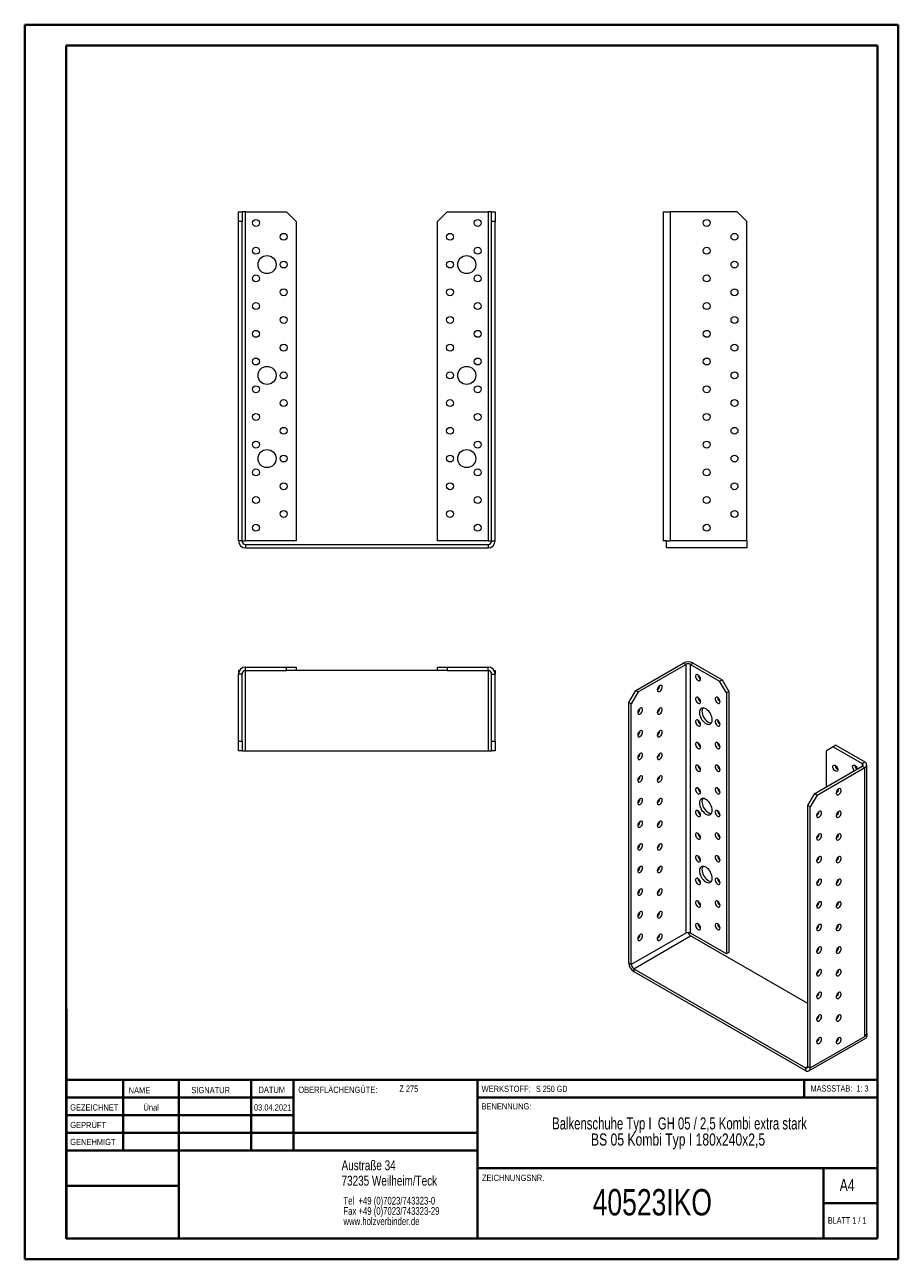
# Model space of a CAD drawing. Header units: millimetres. Extents: x 0 to 210, y 0 to 297.
import ezdxf

# ---------------------------------------------------------------- set-up
doc = ezdxf.new("R2010")
doc.units = ezdxf.units.MM
doc.styles.add('SLDTEXTSTYLE0', font='TXT', dxfattribs={"width": 0.75})
doc.styles.add('SLDTEXTSTYLE1', font='TXT', dxfattribs={"width": 0.681818})
doc.styles.add('SLDTEXTSTYLE2', font='TXT', dxfattribs={"width": 0.7})
doc.styles.add('SLDTEXTSTYLE3', font='TXT', dxfattribs={"width": 0.6875})
doc.styles.add('SLDTEXTSTYLE4', font='TXT', dxfattribs={"width": 0.69898})

# ---------------------------------------------------------------- blocks, each defined once
blk = doc.blocks.new('SW_NOTE_0')
at = {"color": 0, "linetype": 'Continuous', "lineweight": 0, "char_height": 1.8521, "attachment_point": 1, "style": 'SLDTEXTSTYLE0'}
for s, insert in [('Tel  +49 (0)7023/743323-0', (0, 2.39)), ('Fax +49 (0)7023/743323-29', (0, -0.08)), ('www.holzverbinder.de', (0, -2.55))]:
    blk.add_mtext(s, dxfattribs=dict(at, insert=insert))
blk = doc.blocks.new('SW_NOTE_1')
at = {"color": 0, "linetype": 'Continuous', "lineweight": 0, "char_height": 2.9104, "attachment_point": 2}
for s, insert, style in [('Balkenschuhe Typ I  GH 05 / 2,5 Kombi extra stark', (45.38, 3.75), 'SLDTEXTSTYLE4'), ('BS 05 Kombi Typ I 180x240x2,5', (45.03, -0.13), 'SLDTEXTSTYLE0')]:
    blk.add_mtext(s, dxfattribs=dict(at, insert=insert, style=style))

msp = doc.modelspace()

# ---------------------------------------------------------------- linework, layer by layer
at = {"color": 7, "linetype": 'Continuous', "lineweight": 40}
for p, q in [((0.08, 0.21), (0.08, 297.21)), ((0.08, 297.21), (210.08, 297.21)), ((210.08, 0.21), (210.08, 297.21)), ((210.08, 292.21), (210.08, 297.21)), ((10.08, 292.21), (205.08, 292.21)), ((10.08, 5.21), (10.08, 292.21)), ((205.08, 5.21), (205.08, 292.21)), ((10.11, 60.37), (10.11, 5.12)), ((205.08, 43.37), (10.11, 43.37)), ((23.71, 43.37), (23.71, 26.37)), ((37.1, 43.37), (37.1, 5.12)), ((54.51, 43.37), (54.51, 26.37)), ((64.71, 26.37), (64.71, 43.37)), ((108.91, 43.37), (108.91, 5.12)), ((187.47, 39.12), (187.47, 43.37)), ((64.71, 39.1), (10.11, 39.1)), ((205.08, 39.12), (108.91, 39.12)), ((64.71, 34.87), (10.11, 34.87)), ((108.91, 30.62), (10.11, 30.62)), ((108.91, 26.37), (10.11, 26.37)), ((108.91, 22.12), (205.08, 22.12)), ((192.08, 5.21), (192.08, 22.21)), ((37.1, 17.87), (10.11, 17.87)), ((10.11, 13.71), (10.08, 13.71)), ((205.08, 13.71), (192.08, 13.71)), ((10.11, 9.46), (10.08, 9.46)), ((10.08, 5.21), (205.08, 5.21)), ((205.08, 5.21), (180.99, 5.21)), ((0.08, 0.21), (210.08, 0.21))]:
    msp.add_line(p, q, dxfattribs=at)
at = {"color": 7, "linetype": 'Continuous', "lineweight": 15}
for p, q in [((51.49, 252.19), (52.33, 252.19)), ((51.49, 249.85), (51.49, 252.19)), ((52.33, 249.85), (51.49, 249.85)), ((51.49, 173.02), (51.49, 249.85)), ((52.33, 252.19), (52.33, 249.85)), ((53.16, 252.19), (52.33, 252.19)), ((52.33, 173.02), (52.33, 249.85)), ((53.16, 173.02), (53.16, 252.19)), ((53.16, 252.19), (62.99, 252.19)), ((65.33, 249.85), (62.99, 252.19)), ((65.33, 249.85), (65.33, 173.02)), ((101.66, 252.19), (99.33, 249.85)), ((99.33, 173.02), (99.33, 249.85)), ((101.66, 252.19), (111.49, 252.19)), ((111.49, 252.19), (111.49, 173.02)), ((112.33, 252.19), (111.49, 252.19)), ((112.33, 249.85), (112.33, 252.19)), ((112.33, 252.19), (113.16, 252.19)), ((112.33, 173.02), (112.33, 249.85)), ((113.16, 249.85), (112.33, 249.85)), ((113.16, 252.19), (113.16, 249.85)), ((113.16, 173.02), (113.16, 249.85)), ((153.54, 252.19), (153.54, 173.02)), ((153.54, 252.19), (155.21, 252.19)), ((155.21, 252.19), (155.21, 173.02)), ((171.37, 252.19), (155.21, 252.19)), ((173.71, 249.85), (171.37, 252.19)), ((173.71, 173.02), (173.71, 249.85)), ((52.33, 173.02), (51.49, 173.02)), ((52.33, 173.02), (53.16, 173.02)), ((65.33, 173.02), (53.16, 173.02)), ((111.49, 173.02), (99.33, 173.02)), ((111.49, 173.02), (112.33, 173.02)), ((112.33, 173.02), (113.16, 173.02)), ((154.37, 173.02), (153.54, 173.02)), ((154.37, 171.35), (154.37, 173.02)), ((154.37, 173.02), (155.21, 173.02)), ((173.71, 173.02), (155.21, 173.02)), ((173.71, 173.02), (173.71, 171.35)), ((53.16, 172.19), (53.16, 171.35)), ((53.16, 172.19), (111.49, 172.19)), ((53.16, 171.35), (111.49, 171.35)), ((111.49, 172.19), (111.49, 171.35)), ((173.71, 171.35), (154.37, 171.35)), ((53.16, 141.85), (53.16, 142.68)), ((53.16, 142.68), (62.99, 142.68)), ((62.99, 141.85), (62.99, 142.68)), ((62.99, 142.68), (65.33, 142.68)), ((65.33, 142.68), (65.33, 141.85)), ((99.33, 141.85), (99.33, 142.68)), ((99.33, 142.68), (101.66, 142.68)), ((101.66, 142.68), (101.66, 141.85)), ((101.66, 142.68), (111.49, 142.68)), ((111.49, 141.85), (111.49, 142.68)), ((146.97, 137.06), (158.4, 143.66)), ((147.55, 136.72), (158.99, 143.32)), ((158.99, 143.32), (158.4, 143.66)), ((158.99, 143.32), (158.99, 78.68)), ((160.16, 143.32), (160.75, 143.66)), ((160.16, 78.68), (160.16, 143.32)), ((160.16, 143.32), (167.12, 139.3)), ((160.75, 143.66), (167.71, 139.64)), ((51.49, 141.85), (51.49, 141.01)), ((51.72, 141.85), (51.49, 141.85)), ((52.33, 141.01), (51.49, 141.01)), ((51.49, 124.85), (51.49, 141.01)), ((52.33, 124.85), (52.33, 141.01)), ((53.16, 141.85), (62.99, 141.85)), ((53.16, 122.51), (53.16, 141.85)), ((65.33, 141.85), (62.99, 141.85)), ((99.33, 141.85), (65.33, 141.85)), ((101.66, 141.85), (99.33, 141.85)), ((101.66, 141.85), (111.49, 141.85)), ((111.49, 141.85), (111.49, 122.51)), ((112.33, 141.01), (113.16, 141.01)), ((112.33, 124.85), (112.33, 141.01)), ((112.94, 141.85), (113.16, 141.85)), ((113.16, 141.85), (113.16, 141.01)), ((113.16, 124.85), (113.16, 141.01)), ((167.12, 139.3), (167.71, 139.64)), ((167.71, 139.64), (169.36, 136.79)), ((145.32, 134.2), (146.97, 137.06)), ((147.55, 136.72), (145.9, 133.86)), ((146.97, 137.06), (147.55, 136.72)), ((168.77, 136.45), (167.12, 139.3)), ((169.36, 136.79), (168.77, 136.45)), ((169.36, 136.79), (169.36, 74.05)), ((145.9, 133.86), (145.32, 134.2)), ((145.32, 71.46), (145.32, 134.2)), ((145.9, 71.12), (145.9, 133.86)), ((168.77, 136.45), (168.77, 73.71)), ((51.49, 124.85), (52.33, 124.85)), ((51.49, 122.51), (51.49, 124.85)), ((52.33, 124.85), (52.33, 122.51)), ((112.33, 124.85), (113.16, 124.85)), ((112.33, 122.51), (112.33, 124.85)), ((113.16, 124.85), (113.16, 122.51)), ((52.33, 122.51), (51.49, 122.51)), ((52.33, 122.51), (53.16, 122.51)), ((53.16, 122.51), (111.49, 122.51)), ((111.49, 122.51), (112.33, 122.51)), ((113.16, 122.51), (112.33, 122.51)), ((194.46, 123.52), (192.81, 122.57)), ((192.81, 113.86), (192.81, 122.57)), ((195.05, 123.86), (194.46, 123.52)), ((194.46, 123.52), (201.41, 119.51)), ((195.05, 123.86), (202, 119.85)), ((189.98, 112.23), (201.41, 118.83)), ((201.41, 119.51), (202, 119.85)), ((201.41, 119.51), (201.41, 118.83)), ((201.41, 118.83), (202, 118.49)), ((202.49, 54.52), (202.49, 119.17)), ((190.57, 111.89), (202, 118.49)), ((202, 53.84), (202, 118.49)), ((188.33, 109.37), (189.98, 112.23)), ((190.57, 111.89), (188.92, 109.03)), ((189.98, 112.23), (190.57, 111.89)), ((188.92, 109.03), (188.33, 109.37)), ((188.33, 46.63), (188.33, 109.37)), ((188.92, 46.29), (188.92, 109.03)), ((158.99, 78.68), (145.9, 71.12)), ((146.49, 70.1), (160.16, 77.99)), ((168.77, 73.71), (160.16, 78.68)), ((188.33, 61.73), (160.16, 77.99)), ((145.9, 71.12), (145.32, 71.46)), ((169.36, 74.05), (168.77, 73.71)), ((146.49, 70.1), (146.49, 69.42)), ((146.49, 70.1), (187.74, 46.29)), ((146.49, 69.42), (187.74, 45.61)), ((195.52, 58.27), (195.28, 58.4)), ((188.92, 46.29), (202, 53.84)), ((202.59, 54.18), (202, 53.84)), ((202.43, 54.27), (202.59, 54.18)), ((188.58, 45.53), (202.25, 53.42)), ((188.33, 46.63), (187.74, 46.29)), ((187.74, 46.29), (187.74, 45.61)), ((188.33, 46.63), (188.92, 46.29))]:
    msp.add_line(p, q, dxfattribs=at)
at = {"color": 7, "linetype": 'Continuous', "lineweight": 0}
for p, q in [((64.71, 39.12), (10.11, 39.12)), ((23.71, 5.21), (23.71, 5.12)), ((54.51, 5.21), (54.51, 5.12))]:
    msp.add_line(p, q, dxfattribs=at)
at = {"color": 7, "linetype": 'Continuous', "lineweight": 15, "flags": 128}
for points in [[(162.52, 139.78), (162.5, 140), (162.42, 140.22), (162.3, 140.44), (162.15, 140.63), (161.98, 140.77), (161.8, 140.86), (161.64, 140.88), (161.5, 140.83), (161.4, 140.72), (161.35, 140.56), (161.35, 140.35), (161.4, 140.13), (161.5, 139.91), (161.64, 139.7), (161.8, 139.53), (161.98, 139.42), (162.15, 139.36), (162.3, 139.38), (162.42, 139.46), (162.5, 139.59), (162.52, 139.78)], [(152.74, 138.22), (152.57, 138.08), (152.41, 137.91), (152.28, 137.69), (152.19, 137.47), (152.15, 137.25), (152.17, 137.05), (152.23, 136.9), (152.34, 136.8), (152.48, 136.77), (152.65, 136.81), (152.83, 136.91), (153, 137.07), (153.14, 137.27), (153.25, 137.49), (153.31, 137.71), (153.33, 137.92), (153.29, 138.1), (153.2, 138.22), (153.07, 138.29), (152.91, 138.29), (152.74, 138.22)], [(162.52, 134.34), (162.5, 134.55), (162.42, 134.78), (162.3, 135), (162.15, 135.19), (161.98, 135.33), (161.8, 135.42), (161.64, 135.44), (161.5, 135.39), (161.4, 135.28), (161.35, 135.11), (161.35, 134.91), (161.4, 134.69), (161.5, 134.46), (161.64, 134.26), (161.8, 134.09), (161.98, 133.97), (162.15, 133.92), (162.3, 133.93), (162.42, 134.01), (162.5, 134.15), (162.52, 134.34)], [(167.24, 134.34), (167.21, 134.55), (167.13, 134.78), (167.01, 135), (166.86, 135.19), (166.69, 135.33), (166.52, 135.42), (166.35, 135.44), (166.21, 135.39), (166.12, 135.28), (166.06, 135.11), (166.06, 134.91), (166.12, 134.69), (166.21, 134.46), (166.35, 134.26), (166.52, 134.09), (166.69, 133.97), (166.86, 133.92), (167.01, 133.93), (167.13, 134.01), (167.21, 134.15), (167.24, 134.34)], [(148.03, 132.77), (147.85, 132.64), (147.69, 132.46), (147.57, 132.25), (147.48, 132.02), (147.44, 131.8), (147.45, 131.61), (147.52, 131.46), (147.63, 131.36), (147.77, 131.33), (147.94, 131.37), (148.11, 131.47), (148.28, 131.63), (148.43, 131.82), (148.54, 132.05), (148.6, 132.27), (148.61, 132.48), (148.57, 132.66), (148.49, 132.78), (148.36, 132.85), (148.2, 132.84), (148.03, 132.77)], [(152.74, 132.77), (152.57, 132.64), (152.41, 132.46), (152.28, 132.25), (152.19, 132.02), (152.15, 131.8), (152.17, 131.61), (152.23, 131.46), (152.34, 131.36), (152.48, 131.33), (152.65, 131.37), (152.83, 131.47), (153, 131.63), (153.14, 131.82), (153.25, 132.05), (153.31, 132.27), (153.33, 132.48), (153.29, 132.66), (153.2, 132.78), (153.07, 132.84), (152.91, 132.84), (152.74, 132.77)], [(165.35, 129.98), (165.32, 130.32), (165.25, 130.68), (165.12, 131.05), (164.95, 131.4), (164.74, 131.74), (164.5, 132.06), (164.24, 132.33), (163.96, 132.55), (163.68, 132.71), (163.4, 132.81), (163.14, 132.84), (162.89, 132.81), (162.69, 132.71), (162.52, 132.55), (162.39, 132.33), (162.31, 132.06), (162.29, 131.75), (162.31, 131.41), (162.39, 131.05), (162.52, 130.69), (162.69, 130.33), (162.89, 129.99), (163.14, 129.68), (163.4, 129.41), (163.68, 129.19), (163.96, 129.02), (164.24, 128.92), (164.5, 128.89), (164.74, 128.92), (164.95, 129.02), (165.12, 129.18), (165.25, 129.4), (165.32, 129.67), (165.35, 129.98)], [(163.07, 132.84), (162.98, 132.67), (162.9, 132.4), (162.88, 132.09), (162.9, 131.75), (162.98, 131.39), (163.1, 131.03), (163.28, 130.67), (163.48, 130.33), (163.72, 130.02), (163.99, 129.75), (164.27, 129.53), (164.55, 129.36), (164.83, 129.26), (165.09, 129.23), (165.16, 129.23)], [(162.52, 128.89), (162.5, 129.11), (162.42, 129.34), (162.3, 129.55), (162.15, 129.74), (161.98, 129.89), (161.8, 129.97), (161.64, 129.99), (161.5, 129.94), (161.4, 129.83), (161.35, 129.67), (161.35, 129.47), (161.4, 129.24), (161.5, 129.02), (161.64, 128.81), (161.8, 128.65), (161.98, 128.53), (162.15, 128.48), (162.3, 128.49), (162.42, 128.57), (162.5, 128.71), (162.52, 128.89)], [(167.24, 128.89), (167.21, 129.11), (167.13, 129.34), (167.01, 129.55), (166.86, 129.74), (166.69, 129.89), (166.52, 129.97), (166.35, 129.99), (166.21, 129.95), (166.12, 129.83), (166.06, 129.67), (166.06, 129.47), (166.12, 129.24), (166.21, 129.02), (166.35, 128.81), (166.52, 128.65), (166.69, 128.53), (166.86, 128.48), (167.01, 128.49), (167.13, 128.57), (167.21, 128.71), (167.24, 128.89)], [(148.03, 127.33), (147.85, 127.2), (147.69, 127.02), (147.57, 126.81), (147.48, 126.58), (147.44, 126.36), (147.45, 126.16), (147.52, 126.01), (147.63, 125.92), (147.77, 125.89), (147.94, 125.92), (148.11, 126.03), (148.28, 126.18), (148.43, 126.38), (148.54, 126.6), (148.6, 126.83), (148.61, 127.04), (148.57, 127.21), (148.49, 127.34), (148.36, 127.4), (148.2, 127.4), (148.03, 127.33)], [(152.74, 127.33), (152.57, 127.2), (152.41, 127.02), (152.28, 126.81), (152.19, 126.58), (152.15, 126.36), (152.17, 126.16), (152.23, 126.01), (152.34, 125.92), (152.48, 125.89), (152.65, 125.92), (152.83, 126.03), (153, 126.18), (153.14, 126.38), (153.25, 126.6), (153.31, 126.83), (153.33, 127.04), (153.29, 127.21), (153.2, 127.34), (153.07, 127.4), (152.91, 127.4), (152.74, 127.33)], [(148.03, 121.88), (147.85, 121.75), (147.69, 121.57), (147.57, 121.36), (147.48, 121.14), (147.44, 120.92), (147.45, 120.72), (147.52, 120.57), (147.63, 120.47), (147.77, 120.44), (147.94, 120.48), (148.11, 120.58), (148.28, 120.74), (148.43, 120.94), (148.54, 121.16), (148.6, 121.38), (148.61, 121.59), (148.57, 121.77), (148.49, 121.89), (148.36, 121.96), (148.2, 121.95), (148.03, 121.88)], [(152.74, 121.88), (152.57, 121.75), (152.41, 121.57), (152.28, 121.36), (152.19, 121.14), (152.15, 120.92), (152.17, 120.72), (152.23, 120.57), (152.34, 120.47), (152.48, 120.44), (152.65, 120.48), (152.83, 120.58), (153, 120.74), (153.14, 120.94), (153.25, 121.16), (153.31, 121.38), (153.33, 121.59), (153.29, 121.77), (153.2, 121.89), (153.07, 121.96), (152.91, 121.95), (152.74, 121.88)], [(162.52, 123.45), (162.5, 123.66), (162.42, 123.89), (162.3, 124.11), (162.15, 124.3), (161.98, 124.44), (161.8, 124.53), (161.64, 124.55), (161.5, 124.5), (161.4, 124.39), (161.35, 124.23), (161.35, 124.02), (161.4, 123.8), (161.5, 123.58), (161.64, 123.37), (161.8, 123.2), (161.98, 123.09), (162.15, 123.03), (162.3, 123.05), (162.42, 123.12), (162.5, 123.26), (162.52, 123.45)], [(167.24, 123.45), (167.21, 123.67), (167.13, 123.89), (167.01, 124.11), (166.86, 124.3), (166.69, 124.44), (166.52, 124.53), (166.35, 124.55), (166.21, 124.5), (166.12, 124.39), (166.06, 124.23), (166.06, 124.02), (166.12, 123.8), (166.21, 123.58), (166.35, 123.37), (166.52, 123.2), (166.69, 123.09), (166.86, 123.03), (167.01, 123.05), (167.13, 123.13), (167.21, 123.26), (167.24, 123.45)], [(162.52, 118.01), (162.5, 118.22), (162.42, 118.45), (162.3, 118.67), (162.15, 118.85), (161.98, 119), (161.8, 119.08), (161.64, 119.1), (161.5, 119.06), (161.4, 118.95), (161.35, 118.78), (161.35, 118.58), (161.4, 118.36), (161.5, 118.13), (161.64, 117.93), (161.8, 117.76), (161.98, 117.64), (162.15, 117.59), (162.3, 117.6), (162.42, 117.68), (162.5, 117.82), (162.52, 118.01)], [(167.24, 118.01), (167.21, 118.22), (167.13, 118.45), (167.01, 118.67), (166.86, 118.86), (166.69, 119), (166.52, 119.09), (166.35, 119.11), (166.21, 119.06), (166.12, 118.95), (166.06, 118.78), (166.06, 118.58), (166.12, 118.36), (166.21, 118.13), (166.35, 117.93), (166.52, 117.76), (166.69, 117.64), (166.86, 117.59), (167.01, 117.6), (167.13, 117.68), (167.21, 117.82), (167.24, 118.01)], [(194.34, 118.69), (194.37, 118.87), (194.44, 119.01), (194.56, 119.09), (194.72, 119.11), (194.89, 119.05), (195.06, 118.94), (195.23, 118.77), (195.36, 118.56), (195.46, 118.34), (195.51, 118.11), (195.51, 117.91), (195.46, 117.75), (195.36, 117.64), (195.23, 117.59), (195.06, 117.61), (194.89, 117.7), (194.72, 117.84), (194.56, 118.03), (194.44, 118.25), (194.37, 118.47), (194.34, 118.69)], [(199.06, 118.69), (199.08, 118.87), (199.16, 119.01), (199.28, 119.09), (199.43, 119.11), (199.6, 119.05), (199.78, 118.94), (199.94, 118.77), (200.08, 118.56), (200.18, 118.34), (200.22, 118.14)], [(148.03, 116.44), (147.85, 116.31), (147.69, 116.13), (147.57, 115.92), (147.48, 115.69), (147.44, 115.47), (147.45, 115.28), (147.52, 115.13), (147.63, 115.03), (147.77, 115), (147.94, 115.04), (148.11, 115.14), (148.28, 115.3), (148.43, 115.49), (148.54, 115.72), (148.6, 115.94), (148.61, 116.15), (148.57, 116.33), (148.49, 116.45), (148.36, 116.51), (148.2, 116.51), (148.03, 116.44)], [(152.74, 116.44), (152.57, 116.31), (152.41, 116.13), (152.28, 115.92), (152.19, 115.69), (152.15, 115.47), (152.17, 115.28), (152.23, 115.13), (152.34, 115.03), (152.48, 115), (152.65, 115.04), (152.83, 115.14), (153, 115.29), (153.14, 115.49), (153.25, 115.71), (153.31, 115.94), (153.33, 116.15), (153.29, 116.33), (153.2, 116.45), (153.07, 116.51), (152.91, 116.51), (152.74, 116.44)], [(162.52, 112.56), (162.5, 112.78), (162.42, 113), (162.3, 113.22), (162.15, 113.41), (161.98, 113.56), (161.8, 113.64), (161.64, 113.66), (161.5, 113.61), (161.4, 113.5), (161.35, 113.34), (161.35, 113.14), (161.4, 112.91), (161.5, 112.69), (161.64, 112.48), (161.8, 112.31), (161.98, 112.2), (162.15, 112.14), (162.3, 112.16), (162.42, 112.24), (162.5, 112.38), (162.52, 112.56)], [(167.24, 112.56), (167.21, 112.78), (167.13, 113), (167.01, 113.22), (166.86, 113.41), (166.69, 113.56), (166.52, 113.64), (166.35, 113.66), (166.21, 113.61), (166.12, 113.5), (166.06, 113.34), (166.06, 113.14), (166.12, 112.91), (166.21, 112.69), (166.35, 112.48), (166.52, 112.31), (166.69, 112.2), (166.86, 112.14), (167.01, 112.16), (167.13, 112.24), (167.21, 112.38), (167.24, 112.56)], [(195.76, 113.38), (195.58, 113.25), (195.42, 113.07), (195.3, 112.86), (195.21, 112.63), (195.17, 112.41), (195.18, 112.22), (195.25, 112.07), (195.36, 111.97), (195.5, 111.94), (195.67, 111.98), (195.84, 112.08), (196.01, 112.24), (196.16, 112.43), (196.27, 112.66), (196.33, 112.88), (196.34, 113.09), (196.3, 113.27), (196.22, 113.39), (196.09, 113.46), (195.93, 113.45), (195.76, 113.38)], [(195.4, 113.04), (195.46, 112.89), (195.51, 112.69)], [(148.03, 111), (147.85, 110.87), (147.69, 110.69), (147.57, 110.48), (147.48, 110.25), (147.44, 110.03), (147.45, 109.83), (147.52, 109.68), (147.63, 109.59), (147.77, 109.56), (147.94, 109.59), (148.11, 109.69), (148.28, 109.85), (148.43, 110.05), (148.54, 110.27), (148.6, 110.5), (148.61, 110.71), (148.57, 110.88), (148.49, 111.01), (148.36, 111.07), (148.2, 111.07), (148.03, 111)], [(152.74, 111), (152.57, 110.87), (152.41, 110.69), (152.28, 110.47), (152.19, 110.25), (152.15, 110.03), (152.17, 109.83), (152.23, 109.68), (152.34, 109.59), (152.48, 109.56), (152.65, 109.59), (152.83, 109.69), (153, 109.85), (153.14, 110.05), (153.25, 110.27), (153.31, 110.5), (153.33, 110.71), (153.29, 110.88), (153.2, 111.01), (153.07, 111.07), (152.91, 111.07), (152.74, 111)], [(165.35, 108.21), (165.32, 108.55), (165.25, 108.91), (165.12, 109.27), (164.95, 109.63), (164.74, 109.97), (164.5, 110.28), (164.24, 110.55), (163.96, 110.77), (163.68, 110.93), (163.4, 111.04), (163.14, 111.07), (162.89, 111.04), (162.69, 110.94), (162.52, 110.77), (162.39, 110.56), (162.31, 110.29), (162.29, 109.98), (162.31, 109.64), (162.39, 109.28), (162.52, 108.91), (162.69, 108.55), (162.89, 108.21), (163.14, 107.9), (163.4, 107.63), (163.68, 107.41), (163.96, 107.25), (164.24, 107.15), (164.5, 107.11), (164.74, 107.15), (164.95, 107.25), (165.12, 107.41), (165.25, 107.63), (165.32, 107.9), (165.35, 108.21)], [(163.07, 111.07), (162.98, 110.9), (162.9, 110.63), (162.88, 110.32), (162.9, 109.98), (162.98, 109.62), (163.1, 109.25), (163.28, 108.89), (163.48, 108.55), (163.72, 108.24), (163.99, 107.97), (164.27, 107.75), (164.55, 107.59), (164.83, 107.49), (165.09, 107.45), (165.16, 107.46)], [(195.45, 112.61), (195.3, 112.74), (195.26, 112.78)], [(162.52, 107.12), (162.5, 107.33), (162.42, 107.56), (162.3, 107.78), (162.15, 107.97), (161.98, 108.11), (161.8, 108.2), (161.64, 108.22), (161.5, 108.17), (161.4, 108.06), (161.35, 107.9), (161.35, 107.69), (161.4, 107.47), (161.5, 107.24), (161.64, 107.04), (161.8, 106.87), (161.98, 106.75), (162.15, 106.7), (162.3, 106.71), (162.42, 106.79), (162.5, 106.93), (162.52, 107.12)], [(167.24, 107.12), (167.21, 107.33), (167.13, 107.56), (167.01, 107.78), (166.86, 107.97), (166.69, 108.11), (166.52, 108.2), (166.35, 108.22), (166.21, 108.17), (166.12, 108.06), (166.06, 107.9), (166.06, 107.69), (166.12, 107.47), (166.21, 107.25), (166.35, 107.04), (166.52, 106.87), (166.69, 106.75), (166.86, 106.7), (167.01, 106.71), (167.13, 106.79), (167.21, 106.93), (167.24, 107.12)], [(191.04, 107.94), (190.87, 107.81), (190.71, 107.63), (190.58, 107.42), (190.49, 107.19), (190.45, 106.97), (190.47, 106.78), (190.53, 106.62), (190.64, 106.53), (190.79, 106.5), (190.95, 106.54), (191.13, 106.64), (191.3, 106.79), (191.44, 106.99), (191.55, 107.21), (191.62, 107.44), (191.63, 107.65), (191.59, 107.82), (191.5, 107.95), (191.37, 108.01), (191.22, 108.01), (191.04, 107.94)], [(195.76, 107.94), (195.58, 107.81), (195.42, 107.63), (195.3, 107.42), (195.21, 107.19), (195.17, 106.97), (195.18, 106.78), (195.25, 106.62), (195.36, 106.53), (195.5, 106.5), (195.67, 106.54), (195.84, 106.64), (196.01, 106.79), (196.16, 106.99), (196.27, 107.21), (196.33, 107.44), (196.34, 107.65), (196.3, 107.82), (196.22, 107.95), (196.09, 108.01), (195.93, 108.01), (195.76, 107.94)], [(195.45, 107.17), (195.3, 107.29), (195.26, 107.34)], [(195.4, 107.6), (195.46, 107.45), (195.51, 107.25)], [(148.03, 105.55), (147.85, 105.42), (147.69, 105.24), (147.57, 105.03), (147.48, 104.81), (147.44, 104.59), (147.45, 104.39), (147.52, 104.24), (147.63, 104.14), (147.77, 104.11), (147.94, 104.15), (148.11, 104.25), (148.28, 104.41), (148.43, 104.61), (148.54, 104.83), (148.6, 105.05), (148.61, 105.26), (148.57, 105.44), (148.49, 105.56), (148.36, 105.63), (148.2, 105.62), (148.03, 105.55)], [(152.74, 105.55), (152.57, 105.42), (152.41, 105.24), (152.28, 105.03), (152.19, 104.81), (152.15, 104.58), (152.17, 104.39), (152.23, 104.24), (152.34, 104.14), (152.48, 104.11), (152.65, 104.15), (152.83, 104.25), (153, 104.41), (153.14, 104.61), (153.25, 104.83), (153.31, 105.05), (153.33, 105.26), (153.29, 105.44), (153.2, 105.56), (153.07, 105.63), (152.91, 105.62), (152.74, 105.55)], [(162.52, 101.67), (162.5, 101.89), (162.42, 102.12), (162.3, 102.33), (162.15, 102.52), (161.98, 102.67), (161.8, 102.75), (161.64, 102.77), (161.5, 102.73), (161.4, 102.62), (161.35, 102.45), (161.35, 102.25), (161.4, 102.03), (161.5, 101.8), (161.64, 101.6), (161.8, 101.43), (161.98, 101.31), (162.15, 101.26), (162.3, 101.27), (162.42, 101.35), (162.5, 101.49), (162.52, 101.67)], [(167.24, 101.68), (167.21, 101.89), (167.13, 102.12), (167.01, 102.34), (166.86, 102.52), (166.69, 102.67), (166.52, 102.75), (166.35, 102.77), (166.21, 102.73), (166.12, 102.62), (166.06, 102.45), (166.06, 102.25), (166.12, 102.03), (166.21, 101.8), (166.35, 101.6), (166.52, 101.43), (166.69, 101.31), (166.86, 101.26), (167.01, 101.27), (167.13, 101.35), (167.21, 101.49), (167.24, 101.68)], [(191.04, 102.5), (190.87, 102.37), (190.71, 102.19), (190.58, 101.97), (190.49, 101.75), (190.45, 101.53), (190.47, 101.33), (190.53, 101.18), (190.64, 101.09), (190.79, 101.05), (190.95, 101.09), (191.13, 101.19), (191.3, 101.35), (191.44, 101.55), (191.55, 101.77), (191.62, 102), (191.63, 102.21), (191.59, 102.38), (191.5, 102.51), (191.37, 102.57), (191.22, 102.57), (191.04, 102.5)], [(195.76, 102.5), (195.58, 102.37), (195.42, 102.19), (195.3, 101.97), (195.21, 101.75), (195.17, 101.53), (195.18, 101.33), (195.25, 101.18), (195.36, 101.08), (195.5, 101.05), (195.67, 101.09), (195.84, 101.19), (196.01, 101.35), (196.16, 101.55), (196.27, 101.77), (196.33, 102), (196.34, 102.21), (196.3, 102.38), (196.22, 102.51), (196.09, 102.57), (195.93, 102.57), (195.76, 102.5)], [(195.45, 101.72), (195.3, 101.85), (195.26, 101.9)], [(195.4, 102.15), (195.46, 102.01), (195.51, 101.8)], [(148.03, 100.11), (147.85, 99.98), (147.69, 99.8), (147.57, 99.59), (147.48, 99.36), (147.44, 99.14), (147.45, 98.95), (147.52, 98.8), (147.63, 98.7), (147.77, 98.67), (147.94, 98.71), (148.11, 98.81), (148.28, 98.96), (148.43, 99.16), (148.54, 99.38), (148.6, 99.61), (148.61, 99.82), (148.57, 100), (148.49, 100.12), (148.36, 100.18), (148.2, 100.18), (148.03, 100.11)], [(152.74, 100.11), (152.57, 99.98), (152.41, 99.8), (152.28, 99.59), (152.19, 99.36), (152.15, 99.14), (152.17, 98.95), (152.23, 98.79), (152.34, 98.7), (152.48, 98.67), (152.65, 98.71), (152.83, 98.81), (153, 98.96), (153.14, 99.16), (153.25, 99.38), (153.31, 99.61), (153.33, 99.82), (153.29, 99.99), (153.2, 100.12), (153.07, 100.18), (152.91, 100.18), (152.74, 100.11)], [(162.52, 96.23), (162.5, 96.45), (162.42, 96.67), (162.3, 96.89), (162.15, 97.08), (161.98, 97.22), (161.8, 97.31), (161.64, 97.33), (161.5, 97.28), (161.4, 97.17), (161.35, 97.01), (161.35, 96.81), (161.4, 96.58), (161.5, 96.36), (161.64, 96.15), (161.8, 95.98), (161.98, 95.87), (162.15, 95.81), (162.3, 95.83), (162.42, 95.91), (162.5, 96.05), (162.52, 96.23)], [(167.24, 96.23), (167.21, 96.45), (167.13, 96.67), (167.01, 96.89), (166.86, 97.08), (166.69, 97.22), (166.52, 97.31), (166.35, 97.33), (166.21, 97.28), (166.12, 97.17), (166.06, 97.01), (166.06, 96.81), (166.12, 96.58), (166.21, 96.36), (166.35, 96.15), (166.52, 95.98), (166.69, 95.87), (166.86, 95.81), (167.01, 95.83), (167.13, 95.91), (167.21, 96.05), (167.24, 96.23)], [(191.04, 97.05), (190.87, 96.92), (190.71, 96.74), (190.58, 96.53), (190.49, 96.3), (190.45, 96.08), (190.47, 95.89), (190.53, 95.74), (190.64, 95.64), (190.79, 95.61), (190.95, 95.65), (191.13, 95.75), (191.3, 95.91), (191.44, 96.1), (191.55, 96.33), (191.62, 96.55), (191.63, 96.76), (191.59, 96.94), (191.5, 97.06), (191.37, 97.13), (191.22, 97.12), (191.04, 97.05)], [(195.76, 97.05), (195.58, 96.92), (195.42, 96.74), (195.3, 96.53), (195.21, 96.3), (195.17, 96.08), (195.18, 95.89), (195.25, 95.74), (195.36, 95.64), (195.5, 95.61), (195.67, 95.65), (195.84, 95.75), (196.01, 95.91), (196.16, 96.1), (196.27, 96.33), (196.33, 96.55), (196.34, 96.76), (196.3, 96.94), (196.22, 97.06), (196.09, 97.13), (195.93, 97.12), (195.76, 97.05)], [(195.45, 96.28), (195.3, 96.41), (195.26, 96.45)], [(195.4, 96.71), (195.46, 96.56), (195.51, 96.36)], [(148.03, 94.67), (147.85, 94.54), (147.69, 94.36), (147.57, 94.14), (147.48, 93.92), (147.44, 93.7), (147.45, 93.5), (147.52, 93.35), (147.63, 93.26), (147.77, 93.23), (147.94, 93.26), (148.11, 93.36), (148.28, 93.52), (148.43, 93.72), (148.54, 93.94), (148.6, 94.17), (148.61, 94.38), (148.57, 94.55), (148.49, 94.68), (148.36, 94.74), (148.2, 94.74), (148.03, 94.67)], [(152.74, 94.67), (152.57, 94.54), (152.41, 94.36), (152.28, 94.14), (152.19, 93.92), (152.15, 93.7), (152.17, 93.5), (152.23, 93.35), (152.34, 93.26), (152.48, 93.23), (152.65, 93.26), (152.83, 93.36), (153, 93.52), (153.14, 93.72), (153.25, 93.94), (153.31, 94.17), (153.33, 94.38), (153.29, 94.55), (153.2, 94.68), (153.07, 94.74), (152.91, 94.74), (152.74, 94.67)], [(165.35, 91.88), (165.32, 92.22), (165.25, 92.58), (165.12, 92.94), (164.95, 93.3), (164.74, 93.64), (164.5, 93.95), (164.24, 94.22), (163.96, 94.44), (163.68, 94.6), (163.4, 94.7), (163.14, 94.74), (162.89, 94.71), (162.69, 94.61), (162.52, 94.44), (162.39, 94.22), (162.31, 93.96), (162.29, 93.65), (162.31, 93.31), (162.39, 92.95), (162.52, 92.58), (162.69, 92.22), (162.89, 91.88), (163.14, 91.57), (163.4, 91.3), (163.68, 91.08), (163.96, 90.92), (164.24, 90.82), (164.5, 90.78), (164.74, 90.82), (164.95, 90.92), (165.12, 91.08), (165.25, 91.3), (165.32, 91.57), (165.35, 91.88)], [(163.07, 94.74), (162.98, 94.56), (162.9, 94.3), (162.88, 93.99), (162.9, 93.65), (162.98, 93.29), (163.1, 92.92), (163.28, 92.56), (163.48, 92.22), (163.72, 91.91), (163.99, 91.64), (164.27, 91.42), (164.55, 91.26), (164.83, 91.16), (165.09, 91.12), (165.16, 91.13)], [(148.03, 89.22), (147.85, 89.09), (147.69, 88.91), (147.57, 88.7), (147.48, 88.47), (147.44, 88.25), (147.45, 88.06), (147.52, 87.91), (147.63, 87.81), (147.77, 87.78), (147.94, 87.82), (148.11, 87.92), (148.28, 88.08), (148.43, 88.28), (148.54, 88.5), (148.6, 88.72), (148.61, 88.93), (148.57, 89.11), (148.49, 89.23), (148.36, 89.3), (148.2, 89.29), (148.03, 89.22)], [(152.74, 89.22), (152.57, 89.09), (152.41, 88.91), (152.28, 88.7), (152.19, 88.47), (152.15, 88.25), (152.17, 88.06), (152.23, 87.91), (152.34, 87.81), (152.48, 87.78), (152.65, 87.82), (152.83, 87.92), (153, 88.08), (153.14, 88.27), (153.25, 88.5), (153.31, 88.72), (153.33, 88.93), (153.29, 89.11), (153.2, 89.23), (153.07, 89.3), (152.91, 89.29), (152.74, 89.22)], [(162.52, 90.79), (162.5, 91), (162.42, 91.23), (162.3, 91.45), (162.15, 91.64), (161.98, 91.78), (161.8, 91.87), (161.64, 91.89), (161.5, 91.84), (161.4, 91.73), (161.35, 91.57), (161.35, 91.36), (161.4, 91.14), (161.5, 90.91), (161.64, 90.71), (161.8, 90.54), (161.98, 90.42), (162.15, 90.37), (162.3, 90.38), (162.42, 90.46), (162.5, 90.6), (162.52, 90.79)], [(167.24, 90.79), (167.21, 91), (167.13, 91.23), (167.01, 91.45), (166.86, 91.64), (166.69, 91.78), (166.52, 91.87), (166.35, 91.89), (166.21, 91.84), (166.12, 91.73), (166.06, 91.57), (166.06, 91.36), (166.12, 91.14), (166.21, 90.91), (166.35, 90.71), (166.52, 90.54), (166.69, 90.42), (166.86, 90.37), (167.01, 90.38), (167.13, 90.46), (167.21, 90.6), (167.24, 90.79)], [(191.04, 91.61), (190.87, 91.48), (190.71, 91.3), (190.58, 91.09), (190.49, 90.86), (190.45, 90.64), (190.47, 90.45), (190.53, 90.29), (190.64, 90.2), (190.79, 90.17), (190.95, 90.2), (191.13, 90.31), (191.3, 90.46), (191.44, 90.66), (191.55, 90.88), (191.62, 91.11), (191.63, 91.32), (191.59, 91.49), (191.5, 91.62), (191.37, 91.68), (191.22, 91.68), (191.04, 91.61)], [(195.76, 91.61), (195.58, 91.48), (195.42, 91.3), (195.3, 91.09), (195.21, 90.86), (195.17, 90.64), (195.18, 90.44), (195.25, 90.29), (195.36, 90.2), (195.5, 90.17), (195.67, 90.2), (195.84, 90.31), (196.01, 90.46), (196.16, 90.66), (196.27, 90.88), (196.33, 91.11), (196.34, 91.32), (196.3, 91.49), (196.22, 91.62), (196.09, 91.68), (195.93, 91.68), (195.76, 91.61)], [(195.45, 90.84), (195.3, 90.96), (195.26, 91.01)], [(195.4, 91.27), (195.46, 91.12), (195.51, 90.91)], [(162.52, 85.34), (162.5, 85.56), (162.42, 85.79), (162.3, 86), (162.15, 86.19), (161.98, 86.34), (161.8, 86.42), (161.64, 86.44), (161.5, 86.4), (161.4, 86.29), (161.35, 86.12), (161.35, 85.92), (161.4, 85.7), (161.5, 85.47), (161.64, 85.26), (161.8, 85.1), (161.98, 84.98), (162.15, 84.93), (162.3, 84.94), (162.42, 85.02), (162.5, 85.16), (162.52, 85.34)], [(167.24, 85.34), (167.21, 85.56), (167.13, 85.79), (167.01, 86), (166.86, 86.19), (166.69, 86.34), (166.52, 86.42), (166.35, 86.44), (166.21, 86.4), (166.12, 86.29), (166.06, 86.12), (166.06, 85.92), (166.12, 85.7), (166.21, 85.47), (166.35, 85.27), (166.52, 85.1), (166.69, 84.98), (166.86, 84.93), (167.01, 84.94), (167.13, 85.02), (167.21, 85.16), (167.24, 85.34)], [(191.04, 86.17), (190.87, 86.03), (190.71, 85.86), (190.58, 85.64), (190.49, 85.42), (190.45, 85.2), (190.47, 85), (190.53, 84.85), (190.64, 84.75), (190.79, 84.72), (190.95, 84.76), (191.13, 84.86), (191.3, 85.02), (191.44, 85.22), (191.55, 85.44), (191.62, 85.66), (191.63, 85.87), (191.59, 86.05), (191.5, 86.17), (191.37, 86.24), (191.22, 86.24), (191.04, 86.17)], [(195.76, 86.16), (195.58, 86.03), (195.42, 85.85), (195.3, 85.64), (195.21, 85.42), (195.17, 85.2), (195.18, 85), (195.25, 84.85), (195.36, 84.75), (195.5, 84.72), (195.67, 84.76), (195.84, 84.86), (196.01, 85.02), (196.16, 85.22), (196.27, 85.44), (196.33, 85.66), (196.34, 85.87), (196.3, 86.05), (196.22, 86.17), (196.09, 86.24), (195.93, 86.23), (195.76, 86.16)], [(148.03, 83.78), (147.85, 83.65), (147.69, 83.47), (147.57, 83.26), (147.48, 83.03), (147.44, 82.81), (147.45, 82.62), (147.52, 82.46), (147.63, 82.37), (147.77, 82.34), (147.94, 82.38), (148.11, 82.48), (148.28, 82.63), (148.43, 82.83), (148.54, 83.05), (148.6, 83.28), (148.61, 83.49), (148.57, 83.66), (148.49, 83.79), (148.36, 83.85), (148.2, 83.85), (148.03, 83.78)], [(152.74, 83.78), (152.57, 83.65), (152.41, 83.47), (152.28, 83.26), (152.19, 83.03), (152.15, 82.81), (152.17, 82.62), (152.23, 82.46), (152.34, 82.37), (152.48, 82.34), (152.65, 82.38), (152.83, 82.48), (153, 82.63), (153.14, 82.83), (153.25, 83.05), (153.31, 83.28), (153.33, 83.49), (153.29, 83.66), (153.2, 83.79), (153.07, 83.85), (152.91, 83.85), (152.74, 83.78)], [(195.45, 85.39), (195.3, 85.52), (195.26, 85.57)], [(195.4, 85.82), (195.46, 85.68), (195.51, 85.47)], [(162.52, 79.9), (162.5, 80.12), (162.42, 80.34), (162.3, 80.56), (162.15, 80.75), (161.98, 80.89), (161.8, 80.98), (161.64, 81), (161.5, 80.95), (161.4, 80.84), (161.35, 80.68), (161.35, 80.48), (161.4, 80.25), (161.5, 80.03), (161.64, 79.82), (161.8, 79.65), (161.98, 79.54), (162.15, 79.48), (162.3, 79.5), (162.42, 79.58), (162.5, 79.71), (162.52, 79.9)], [(167.24, 79.9), (167.21, 80.12), (167.13, 80.34), (167.01, 80.56), (166.86, 80.75), (166.69, 80.89), (166.52, 80.98), (166.35, 81), (166.21, 80.95), (166.12, 80.84), (166.06, 80.68), (166.06, 80.48), (166.12, 80.25), (166.21, 80.03), (166.35, 79.82), (166.52, 79.65), (166.69, 79.54), (166.86, 79.48), (167.01, 79.5), (167.13, 79.58), (167.21, 79.72), (167.24, 79.9)], [(191.04, 80.72), (190.87, 80.59), (190.71, 80.41), (190.58, 80.2), (190.49, 79.97), (190.45, 79.75), (190.47, 79.56), (190.53, 79.41), (190.64, 79.31), (190.79, 79.28), (190.95, 79.32), (191.13, 79.42), (191.3, 79.58), (191.44, 79.77), (191.55, 80), (191.62, 80.22), (191.63, 80.43), (191.59, 80.61), (191.5, 80.73), (191.37, 80.79), (191.22, 80.79), (191.04, 80.72)], [(195.76, 80.72), (195.58, 80.59), (195.42, 80.41), (195.3, 80.2), (195.21, 79.97), (195.17, 79.75), (195.18, 79.56), (195.25, 79.41), (195.36, 79.31), (195.5, 79.28), (195.67, 79.32), (195.84, 79.42), (196.01, 79.58), (196.16, 79.77), (196.27, 80), (196.33, 80.22), (196.34, 80.43), (196.3, 80.61), (196.22, 80.73), (196.09, 80.79), (195.93, 80.79), (195.76, 80.72)], [(195.4, 80.38), (195.46, 80.23), (195.51, 80.03)], [(148.03, 78.34), (147.85, 78.21), (147.69, 78.03), (147.57, 77.81), (147.48, 77.59), (147.44, 77.37), (147.45, 77.17), (147.52, 77.02), (147.63, 76.93), (147.77, 76.89), (147.94, 76.93), (148.11, 77.03), (148.28, 77.19), (148.43, 77.39), (148.54, 77.61), (148.6, 77.84), (148.61, 78.05), (148.57, 78.22), (148.49, 78.35), (148.36, 78.41), (148.2, 78.41), (148.03, 78.34)], [(152.74, 78.34), (152.57, 78.2), (152.41, 78.03), (152.28, 77.81), (152.19, 77.59), (152.15, 77.37), (152.17, 77.17), (152.23, 77.02), (152.34, 76.92), (152.48, 76.89), (152.65, 76.93), (152.83, 77.03), (153, 77.19), (153.14, 77.39), (153.25, 77.61), (153.31, 77.84), (153.33, 78.05), (153.29, 78.22), (153.2, 78.35), (153.07, 78.41), (152.91, 78.41), (152.74, 78.34)], [(195.45, 79.95), (195.3, 80.07), (195.26, 80.12)], [(191.04, 75.28), (190.87, 75.15), (190.71, 74.97), (190.58, 74.76), (190.49, 74.53), (190.45, 74.31), (190.47, 74.11), (190.53, 73.96), (190.64, 73.87), (190.79, 73.84), (190.95, 73.87), (191.13, 73.98), (191.3, 74.13), (191.44, 74.33), (191.55, 74.55), (191.62, 74.78), (191.63, 74.99), (191.59, 75.16), (191.5, 75.29), (191.37, 75.35), (191.22, 75.35), (191.04, 75.28)], [(195.76, 75.28), (195.58, 75.15), (195.42, 74.97), (195.3, 74.76), (195.21, 74.53), (195.17, 74.31), (195.18, 74.11), (195.25, 73.96), (195.36, 73.87), (195.5, 73.84), (195.67, 73.87), (195.84, 73.97), (196.01, 74.13), (196.16, 74.33), (196.27, 74.55), (196.33, 74.78), (196.34, 74.99), (196.3, 75.16), (196.22, 75.29), (196.09, 75.35), (195.93, 75.35), (195.76, 75.28)], [(195.45, 74.5), (195.3, 74.63), (195.26, 74.68)], [(195.4, 74.94), (195.46, 74.79), (195.51, 74.58)], [(191.04, 69.83), (190.87, 69.7), (190.71, 69.52), (190.58, 69.31), (190.49, 69.09), (190.45, 68.87), (190.47, 68.67), (190.53, 68.52), (190.64, 68.42), (190.79, 68.39), (190.95, 68.43), (191.13, 68.53), (191.3, 68.69), (191.44, 68.89), (191.55, 69.11), (191.62, 69.33), (191.63, 69.54), (191.59, 69.72), (191.5, 69.84), (191.37, 69.91), (191.22, 69.9), (191.04, 69.83)], [(195.76, 69.83), (195.58, 69.7), (195.42, 69.52), (195.3, 69.31), (195.21, 69.09), (195.17, 68.87), (195.18, 68.67), (195.25, 68.52), (195.36, 68.42), (195.5, 68.39), (195.67, 68.43), (195.84, 68.53), (196.01, 68.69), (196.16, 68.89), (196.27, 69.11), (196.33, 69.33), (196.34, 69.54), (196.3, 69.72), (196.22, 69.84), (196.09, 69.91), (195.93, 69.9), (195.76, 69.83)], [(195.45, 69.06), (195.3, 69.19), (195.26, 69.24)], [(195.4, 69.49), (195.46, 69.34), (195.51, 69.14)], [(191.04, 64.39), (190.87, 64.26), (190.71, 64.08), (190.58, 63.87), (190.49, 63.64), (190.45, 63.42), (190.47, 63.23), (190.53, 63.08), (190.64, 62.98), (190.79, 62.95), (190.95, 62.99), (191.13, 63.09), (191.3, 63.24), (191.44, 63.44), (191.55, 63.66), (191.62, 63.89), (191.63, 64.1), (191.59, 64.28), (191.5, 64.4), (191.37, 64.46), (191.22, 64.46), (191.04, 64.39)], [(195.76, 64.39), (195.58, 64.26), (195.42, 64.08), (195.3, 63.87), (195.21, 63.64), (195.17, 63.42), (195.18, 63.23), (195.25, 63.08), (195.36, 62.98), (195.5, 62.95), (195.67, 62.99), (195.84, 63.09), (196.01, 63.24), (196.16, 63.44), (196.27, 63.66), (196.33, 63.89), (196.34, 64.1), (196.3, 64.28), (196.22, 64.4), (196.09, 64.46), (195.93, 64.46), (195.76, 64.39)], [(195.45, 63.62), (195.3, 63.74), (195.26, 63.79)], [(195.4, 64.05), (195.46, 63.9), (195.51, 63.7)], [(191.04, 58.95), (190.87, 58.82), (190.71, 58.64), (190.58, 58.42), (190.49, 58.2), (190.45, 57.98), (190.47, 57.78), (190.53, 57.63), (190.64, 57.54), (190.79, 57.51), (190.95, 57.54), (191.13, 57.64), (191.3, 57.8), (191.44, 58), (191.55, 58.22), (191.62, 58.45), (191.63, 58.66), (191.59, 58.83), (191.5, 58.96), (191.37, 59.02), (191.22, 59.02), (191.04, 58.95)], [(195.76, 58.95), (195.58, 58.82), (195.42, 58.64), (195.3, 58.42), (195.21, 58.2), (195.17, 57.98), (195.18, 57.78), (195.25, 57.63), (195.36, 57.54), (195.5, 57.51), (195.67, 57.54), (195.84, 57.64), (196.01, 57.8), (196.16, 58), (196.27, 58.22), (196.33, 58.45), (196.34, 58.66), (196.3, 58.83), (196.22, 58.96), (196.09, 59.02), (195.93, 59.02), (195.76, 58.95)], [(191.04, 53.5), (190.87, 53.37), (190.71, 53.19), (190.58, 52.98), (190.49, 52.76), (190.45, 52.53), (190.47, 52.34), (190.53, 52.19), (190.64, 52.09), (190.79, 52.06), (190.95, 52.1), (191.13, 52.2), (191.3, 52.36), (191.44, 52.56), (191.55, 52.78), (191.62, 53), (191.63, 53.21), (191.59, 53.39), (191.5, 53.51), (191.37, 53.58), (191.22, 53.57), (191.04, 53.5)], [(195.76, 53.5), (195.58, 53.37), (195.42, 53.19), (195.3, 52.98), (195.21, 52.75), (195.17, 52.53), (195.18, 52.34), (195.25, 52.19), (195.36, 52.09), (195.5, 52.06), (195.67, 52.1), (195.84, 52.2), (196.01, 52.36), (196.16, 52.56), (196.27, 52.78), (196.33, 53), (196.34, 53.21), (196.3, 53.39), (196.22, 53.51), (196.09, 53.58), (195.93, 53.57), (195.76, 53.5)], [(202.49, 54.52), (202.48, 54.4), (202.43, 54.27)]]:
    msp.add_lwpolyline(points, dxfattribs=at)
at = {"color": 7, "linetype": 'Continuous', "lineweight": 15}
for centre, radius in [((55.66, 249.52), 0.833), ((108.99, 249.52), 0.833), ((164.04, 249.52), 0.833), ((62.33, 246.19), 0.833), ((102.33, 246.19), 0.833), ((170.71, 246.19), 0.833), ((55.66, 242.85), 0.833), ((108.99, 242.85), 0.833), ((164.04, 242.85), 0.833), ((58.33, 239.52), 2.17), ((106.33, 239.52), 2.17), ((62.33, 239.52), 0.833), ((102.33, 239.52), 0.833), ((170.71, 239.52), 0.833), ((55.66, 236.19), 0.833), ((108.99, 236.19), 0.833), ((164.04, 236.19), 0.833), ((62.33, 232.85), 0.833), ((102.33, 232.85), 0.833), ((170.71, 232.85), 0.833), ((55.66, 229.52), 0.833), ((108.99, 229.52), 0.833), ((164.04, 229.52), 0.833), ((62.33, 226.19), 0.833), ((102.33, 226.19), 0.833), ((170.71, 226.19), 0.833), ((55.66, 222.85), 0.833), ((108.99, 222.85), 0.833), ((164.04, 222.85), 0.833), ((62.33, 219.52), 0.833), ((102.33, 219.52), 0.833), ((170.71, 219.52), 0.833), ((55.66, 216.19), 0.833), ((108.99, 216.19), 0.833), ((164.04, 216.19), 0.833), ((58.33, 212.85), 2.17), ((106.33, 212.85), 2.17), ((62.33, 212.85), 0.833), ((102.33, 212.85), 0.833), ((170.71, 212.85), 0.833), ((55.66, 209.52), 0.833), ((108.99, 209.52), 0.833), ((164.04, 209.52), 0.833), ((62.33, 206.19), 0.833), ((102.33, 206.19), 0.833), ((170.71, 206.19), 0.833), ((55.66, 202.85), 0.833), ((108.99, 202.85), 0.833), ((164.04, 202.85), 0.833), ((62.33, 199.52), 0.833), ((102.33, 199.52), 0.833), ((170.71, 199.52), 0.833), ((55.66, 196.19), 0.833), ((108.99, 196.19), 0.833), ((164.04, 196.19), 0.833), ((58.33, 192.85), 2.17), ((62.33, 192.85), 0.833), ((102.33, 192.85), 0.833), ((106.33, 192.85), 2.17), ((170.71, 192.85), 0.833), ((55.66, 189.52), 0.833), ((108.99, 189.52), 0.833), ((164.04, 189.52), 0.833), ((62.33, 186.19), 0.833), ((102.33, 186.19), 0.833), ((170.71, 186.19), 0.833), ((55.66, 182.85), 0.833), ((108.99, 182.85), 0.833), ((164.04, 182.85), 0.833), ((62.33, 179.52), 0.833), ((102.33, 179.52), 0.833), ((170.71, 179.52), 0.833), ((55.66, 176.19), 0.833), ((108.99, 176.19), 0.833), ((164.04, 176.19), 0.833)]:
    msp.add_circle(centre, radius, dxfattribs=at)
for centre, radius, start, end in [((53.16, 173.02), 1.67, 180, 270), ((53.16, 173.02), 0.833, 180, 270), ((111.49, 173.02), 1.67, 270, 0), ((111.49, 173.02), 0.833, 270, 0), ((53.16, 141.01), 1.67, 90, 180), ((111.49, 141.01), 1.67, 0, 90), ((159.58, 141.38), 2.56, 62.6097, 117.3903), ((159.58, 142.18), 1.28, 62.6097, 117.3903), ((53.16, 141.01), 0.833, 90, 180), ((111.49, 141.01), 0.833, 0, 90), ((163.18, 140.84), 1.25, 181.9344, 238.0602), ((151.49, 138.26), 1.25, 301.9397, 358.0657), ((163.18, 135.4), 1.25, 181.9344, 238.0602), ((167.9, 135.4), 1.25, 181.9344, 238.0602), ((146.77, 132.81), 1.25, 301.9397, 358.0657), ((151.49, 132.81), 1.25, 301.9397, 358.0657), ((163.18, 129.96), 1.25, 181.9344, 238.0602), ((167.9, 129.96), 1.25, 181.9344, 238.0602), ((146.77, 127.37), 1.25, 301.9397, 358.0657), ((151.49, 127.37), 1.25, 301.9397, 358.0657), ((146.77, 121.93), 1.25, 301.9397, 358.0657), ((151.49, 121.93), 1.25, 301.9397, 358.0657), ((163.18, 124.51), 1.25, 181.9344, 238.0602), ((167.9, 124.51), 1.25, 181.9344, 238.0602), ((163.18, 119.07), 1.25, 181.9344, 238.0602), ((167.9, 119.07), 1.25, 181.9344, 238.0602), ((196.18, 119.07), 1.25, 181.8888, 238.1112), ((200.94, 119.09), 1.29, 182.6715, 231.2062), ((201.28, 119.17), 0.364, 290.7834, 69.2166), ((201.74, 119.17), 0.728, 290.7834, 69.2166), ((146.77, 116.48), 1.25, 301.9397, 358.0657), ((151.49, 116.48), 1.25, 301.9397, 358.0657), ((200.35, 118.75), 1.29, 182.6715, 231.2062), ((163.18, 113.62), 1.25, 181.9344, 238.0602), ((167.9, 113.63), 1.25, 181.9344, 238.0602), ((194.5, 113.43), 1.25, 301.9397, 358.0657), ((146.77, 111.04), 1.25, 301.9397, 358.0657), ((151.49, 111.04), 1.25, 301.9397, 358.0657), ((163.18, 108.18), 1.25, 181.9344, 238.0602), ((167.9, 108.18), 1.25, 181.9344, 238.0602), ((189.79, 107.98), 1.25, 301.9397, 358.0657), ((194.5, 107.98), 1.25, 301.9397, 358.0657), ((146.77, 105.6), 1.25, 301.9397, 358.0657), ((151.49, 105.6), 1.25, 301.9397, 358.0657), ((163.18, 102.74), 1.25, 181.9344, 238.0602), ((167.9, 102.74), 1.25, 181.9344, 238.0602), ((189.79, 102.54), 1.25, 301.9397, 358.0657), ((194.5, 102.54), 1.25, 301.9397, 358.0657), ((146.77, 100.15), 1.25, 301.9397, 358.0657), ((151.49, 100.15), 1.25, 301.9397, 358.0657), ((163.18, 97.29), 1.25, 181.9344, 238.0602), ((167.9, 97.29), 1.25, 181.9344, 238.0602), ((189.79, 97.09), 1.25, 301.9397, 358.0657), ((194.5, 97.09), 1.25, 301.9397, 358.0657), ((146.77, 94.71), 1.25, 301.9397, 358.0657), ((151.49, 94.71), 1.25, 301.9397, 358.0657), ((146.77, 89.27), 1.25, 301.9397, 358.0657), ((151.49, 89.26), 1.25, 301.9397, 358.0657), ((163.18, 91.85), 1.25, 181.9344, 238.0602), ((167.9, 91.85), 1.25, 181.9344, 238.0602), ((189.79, 91.65), 1.25, 301.9397, 358.0657), ((194.5, 91.65), 1.25, 301.9397, 358.0657), ((163.18, 86.41), 1.25, 181.9344, 238.0602), ((167.9, 86.41), 1.25, 181.9344, 238.0602), ((189.79, 86.21), 1.25, 301.9397, 358.0657), ((194.5, 86.21), 1.25, 301.9397, 358.0657), ((146.77, 83.82), 1.25, 301.9397, 358.0657), ((151.49, 83.82), 1.25, 301.9397, 358.0657), ((163.18, 80.96), 1.25, 181.9344, 238.0602), ((167.9, 80.96), 1.25, 181.9344, 238.0602), ((189.79, 80.76), 1.25, 301.9397, 358.0657), ((194.5, 80.76), 1.25, 301.9397, 358.0657), ((146.77, 78.38), 1.25, 301.9397, 358.0657), ((151.49, 78.38), 1.25, 301.9397, 358.0657), ((159.58, 77.54), 1.28, 62.6097, 117.3903), ((160.88, 79.09), 1.31, 192.2445, 236.976), ((189.79, 75.32), 1.25, 301.9397, 358.0657), ((194.5, 75.32), 1.25, 301.9397, 358.0657), ((147.87, 71.58), 2.56, 182.6055, 237.3945), ((147.18, 71.18), 1.28, 182.6055, 237.3945), ((189.79, 69.88), 1.25, 301.9397, 358.0657), ((194.5, 69.88), 1.25, 301.9397, 358.0657), ((189.79, 64.43), 1.25, 301.9397, 358.0657), ((194.5, 64.43), 1.25, 301.9397, 358.0657), ((189.79, 58.99), 1.25, 301.9397, 358.0657), ((194.5, 58.99), 1.25, 301.9397, 358.0657), ((189.79, 53.55), 1.25, 301.9397, 358.0657), ((194.5, 53.55), 1.25, 301.9397, 358.0657), ((201.53, 54.75), 1.02, 297.6449, 332.3489), ((201.8, 54.08), 0.799, 304.0564, 7.2558), ((187.97, 46.57), 0.364, 230.7967, 9.214), ((188.2, 46.17), 0.728, 230.7967, 9.214)]:
    msp.add_arc(centre, radius, start, end, dxfattribs=at)

# ---------------------------------------------------------------- block references
at = {"color": 7, "linetype": 'Continuous', "lineweight": 0}
for name, p in [('SW_NOTE_1', (112.11, 30.61)), ('SW_NOTE_0', (76.7, 12.85))]:
    msp.add_blockref(name, p, dxfattribs=at)

# ---------------------------------------------------------------- texts
for s, insert, char_height, attachment_point, style in [('NAME', (25.07, 41.62), 1.5, 1, 'SLDTEXTSTYLE0'), ('SIGNATUR', (40.14, 41.68), 1.5, 1, 'SLDTEXTSTYLE0'), ('DATUM', (56.28, 41.74), 1.5, 1, 'SLDTEXTSTYLE0'), ('OBERFLÄCHENGÜTE:', (65.86, 41.74), 1.5, 1, 'SLDTEXTSTYLE0'), ('Z 275', (90.14, 42.03), 1.587, 1, 'SLDTEXTSTYLE2'), ('WERKSTOFF:', (109.91, 41.96), 1.5, 1, 'SLDTEXTSTYLE0'), ('S 250 GD', (122.99, 41.96), 1.5, 1, 'SLDTEXTSTYLE3'), ('MASSSTAB:  1: 3', (188.99, 42.07), 1.5, 1, 'SLDTEXTSTYLE2'), ('GEZEICHNET', (11, 37.51), 1.5, 1, 'SLDTEXTSTYLE0'), ('Ünal', (30.47, 37.5), 1.499, 2, 'SLDTEXTSTYLE0'), ('03.04.2021', (59.68, 37.5), 1.499, 2, 'SLDTEXTSTYLE0'), ('BENENNUNG:', (109.88, 37.77), 1.5, 1, 'SLDTEXTSTYLE0'), ('GEPRÜFT', (11.03, 33.28), 1.5, 1, 'SLDTEXTSTYLE0'), ('GENEHMIGT', (11.02, 29.19), 1.5, 1, 'SLDTEXTSTYLE0'), ('Austraße 34', (76.25, 24.02), 2.3813, 1, 'SLDTEXTSTYLE0'), ('73235 Weilheim/Teck', (76.25, 20.32), 2.3813, 1, 'SLDTEXTSTYLE0'), ('ZEICHNUNGSNR.', (110, 20.55), 1.5, 1, 'SLDTEXTSTYLE0'), ('A4', (196, 19.52), 2.91, 1, 'SLDTEXTSTYLE0'), ('40523IKO', (150.95, 17.12), 6.35, 2, 'SLDTEXTSTYLE0'), ('BLATT 1 / 1', (193.16, 10.36), 1.5875, 1, 'SLDTEXTSTYLE1')]:
    msp.add_mtext(s, dxfattribs=dict(at, insert=insert, char_height=char_height, attachment_point=attachment_point, style=style))

doc.saveas('drawing.dxf')
